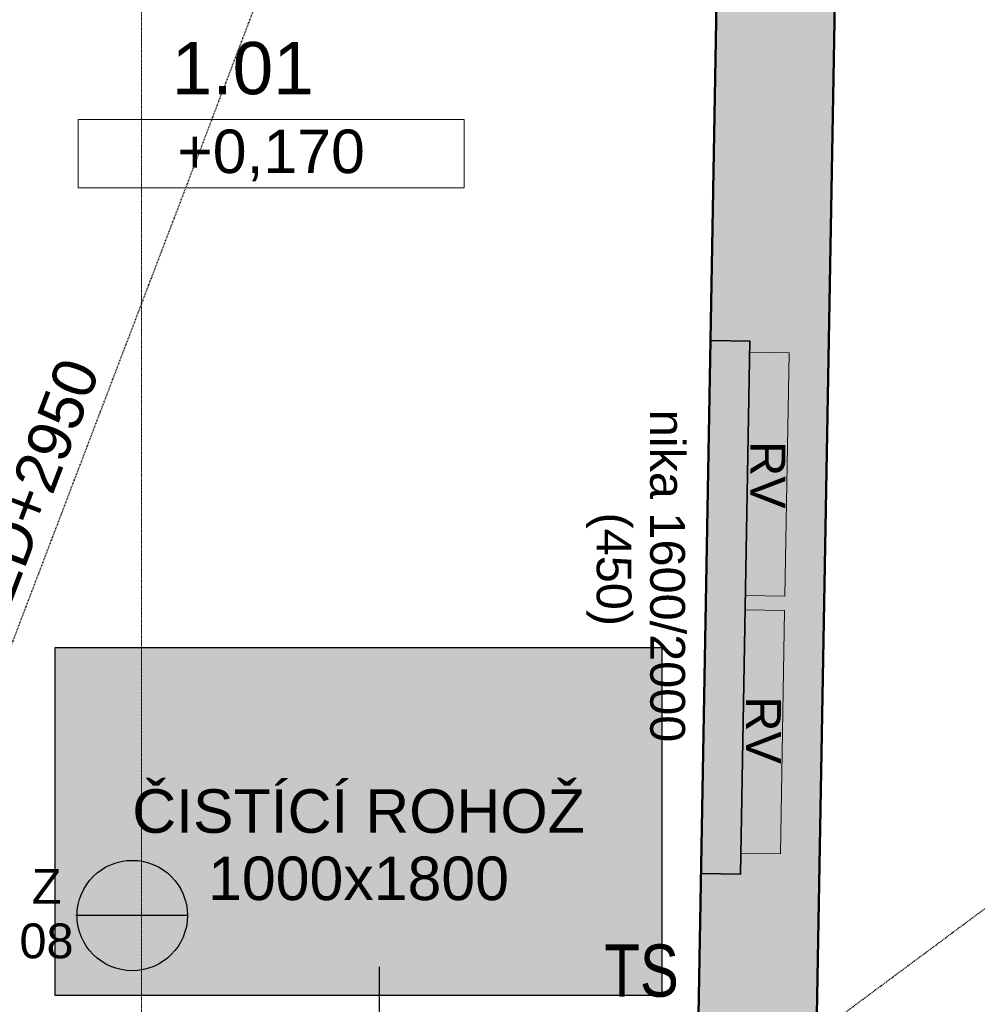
# Model space of a CAD drawing. Header units: millimetres. Extents: x -28017 to 3863, y -4271 to 20239.
# Tile 56 of 105: x -15200 to -12450, y 1095 to 3924. Entities that reach past the tile are written whole.
import ezdxf

# ---------------------------------------------------------------- set-up
doc = ezdxf.new("R2010")
doc.units = ezdxf.units.MM
doc.header["$MEASUREMENT"] = 0
doc.linetypes.add('Čerchovaná S', pattern=[3.5, 1.5, -0.85, 0.3, -0.85])
doc.linetypes.add('Čárkovaná M', pattern=[4.5, 2.5, -2])
for name, color, linetype in [('5._POHLED ZÁPADNÍ_2_Anotace - S', 7, 'Continuous'), ('5._POHLED ZÁPADNÍ_2_Anotace - SP', 7, 'Continuous'), ('5._POHLED ZÁPADNÍ_2_Konstrukce - nenosné', 7, 'Continuous'), ('5._POHLED ZÁPADNÍ_2_Konstrukce - nosné', 7, 'Continuous'), ('5._POHLED ZÁPADNÍ_2_Nové_Anotace - S', 7, 'Continuous'), ('5._POHLED ZÁPADNÍ_2_Nové_Konstrukce - nosné', 7, 'Continuous'), ('5._POHLED ZÁPADNÍ_2_Nové_Otvory – Značky dveří', 7, 'Continuous'), ('5._POHLED ZÁPADNÍ_2_Nové_Popis', 7, 'Continuous'), ('5._POHLED ZÁPADNÍ_2_Nové_Výplně - Povrchové', 7, 'Continuous'), ('5._POHLED ZÁPADNÍ_2_PBŘ', 7, 'Continuous'), ('5._POHLED ZÁPADNÍ_2_Situace - terén', 7, 'Continuous'), ('5._POHLED ZÁPADNÍ_2_Výplně – Řezové', 7, 'Continuous'), ('5._POHLED ZÁPADNÍ_2_Značky - řezy', 7, 'Continuous'), ('5._POHLED ZÁPADNÍ_2_Zóny', 7, 'Continuous')]:
    doc.layers.add(name, color=color, linetype=linetype)
doc.styles.add('GENEROVANÝ_STYL_1', font='txt')

msp = doc.modelspace()

# ---------------------------------------------------------------- hatches: boundary and pattern name
at = {"layer": '5._POHLED ZÁPADNÍ_2_Nové_Výplně - Povrchové', "linetype": 'Continuous', "lineweight": 0, "true_color": 0xfee9e9}
msp.add_hatch(color=7, dxfattribs=at).paths.add_polyline_path([(-13355.6, 1120.5), (-13355.6, 2120.5), (-15098.4, 2120.5), (-15098.4, 1120.5)])
at = {"layer": '5._POHLED ZÁPADNÍ_2_Výplně – Řezové', "linetype": 'Continuous', "lineweight": 13}
msp.add_hatch(color=254, dxfattribs=at).paths.add_polyline_path([(-12794.2, 7636.4), (-13134.2, 7636.3), (-13251.8, 1010.5), (-12911.7, 1010.6)])

# ---------------------------------------------------------------- linework, layer by layer
at = {"layer": '5._POHLED ZÁPADNÍ_2_Anotace - SP', "color": 154, "linetype": 'Continuous', "lineweight": 13}
for p, q in [((-13924, 3637.2), (-15032.3, 3637.2)), ((-15032.3, 3637.2), (-15032.3, 3440.8)), ((-13924, 3440.8), (-13924, 3637.2)), ((-15032.3, 3440.8), (-13924, 3440.8))]:
    msp.add_line(p, q, dxfattribs=at)
at = {"layer": '5._POHLED ZÁPADNÍ_2_Konstrukce - nenosné', "color": 1, "linetype": 'Continuous', "lineweight": 25}
msp.add_line((-14718.3, 1350.3), (-15038.8, 1350.3), dxfattribs=at)
at = {"layer": '5._POHLED ZÁPADNÍ_2_Konstrukce - nosné', "color": 7, "linetype": 'Continuous', "lineweight": 50, "flags": 128}
for points in [[(-13134.2, 7636.3), (-13251.8, 1010.5)], [(-12911.7, 1010.6), (-12794.2, 7636.4)]]:
    msp.add_lwpolyline(points, dxfattribs=at)
at = {"layer": '5._POHLED ZÁPADNÍ_2_Nové_Anotace - S', "color": 1, "linetype": 'Čárkovaná M', "lineweight": 25}
for p, q in [((-15649.8, 1009.8), (-13134.6, 7607)), ((-12911.7, 1010.6), (-7245.8, 5223.3))]:
    msp.add_line(p, q, dxfattribs=at)
at = {"layer": '5._POHLED ZÁPADNÍ_2_Nové_Konstrukce - nosné', "color": 1, "linetype": 'Continuous', "lineweight": 25, "flags": 128}
msp.add_lwpolyline([(-13355.6, 1120.5), (-15098.4, 1120.5), (-15098.4, 2120.5), (-13355.6, 2120.5)], close=True, dxfattribs=at)
at = {"layer": '5._POHLED ZÁPADNÍ_2_Nové_Otvory – Značky dveří', "color": 1, "linetype": 'Continuous', "lineweight": 25}
msp.add_line((-14166.1, -49.7), (-14166.4, 1202.9), dxfattribs=at)
at = {"layer": '5._POHLED ZÁPADNÍ_2_Nové_Popis', "color": 1, "linetype": 'Continuous', "lineweight": 25}
msp.add_circle((-14876.9, 1350.3), 158.6, dxfattribs=at)
at = {"layer": '5._POHLED ZÁPADNÍ_2_Situace - terén', "color": 7, "linetype": 'Continuous', "lineweight": 35, "flags": 128}
msp.add_lwpolyline([(-13243.2, 1471.1), (-13129.9, 1469.1), (-13103.1, 3000.7), (-13216.4, 3002.7)], close=True, dxfattribs=at)
at = {"layer": '5._POHLED ZÁPADNÍ_2_Situace - terén', "color": 7, "linetype": 'Continuous', "lineweight": 18, "flags": 128}
for points in [[(-13115.9, 2269.7), (-13002.6, 2267.7), (-12990.3, 2966.5), (-13103.6, 2968.5)], [(-13128.8, 1529.9), (-13015.5, 1527.9), (-13003.3, 2226.7), (-13116.6, 2228.7)]]:
    msp.add_lwpolyline(points, close=True, dxfattribs=at)
at = {"layer": '5._POHLED ZÁPADNÍ_2_Značky - řezy', "color": 154, "linetype": 'Čerchovaná S', "lineweight": 13}
msp.add_line((-14850.1, 19646), (-14850.1, -411.8), dxfattribs=at)

# ---------------------------------------------------------------- texts
at = {"layer": '5._POHLED ZÁPADNÍ_2_Anotace - S', "color": 7, "linetype": 'Continuous', "lineweight": 20, "insert": (-13573.4, 2842.1), "char_height": 100, "attachment_point": 7, "rotation": 270.0169, "line_spacing_factor": 0.92221, "style": 'GENEROVANÝ_STYL_1'}
msp.add_mtext('\\A1;{\\pql;\\fArial|b0|i0|c238|p38; nika \\fArial|b0|i0|c238|p38;1600/2000\\P\\pqc;\\fArial|b0|i0|c238|p38;(450)}', dxfattribs=at)
at = {"layer": '5._POHLED ZÁPADNÍ_2_Anotace - S', "color": 7, "linetype": 'Continuous', "lineweight": 18, "char_height": 100, "attachment_point": 8, "rotation": 270.0169, "style": 'GENEROVANÝ_STYL_1'}
for insert in [(-13101.4, 2616.2), (-13114.1, 1882.8)]:
    msp.add_mtext('\\A1;{\\pqc;\\fArial|b0|i0|c238|p38;RV}', dxfattribs=dict(at, insert=insert))
at = {"layer": '5._POHLED ZÁPADNÍ_2_Anotace - S', "color": 1, "linetype": 'Continuous', "lineweight": 25, "style": 'GENEROVANÝ_STYL_1'}
for s, insert, char_height, attachment_point, line_spacing_factor in [('\\A1;{\\pqc;\\fArial|b0|i0|c238|p38;ČISTÍCÍ ROHOŽ\\P\\pqc;\\fArial|b0|i0|c238|p38;10\\fArial|b0|i0|c238|p38;00x1800}', (-14227, 1392.9), 125, 8, 0.927795), ('\\A1;{\\pqc;\\fArial|b0|i0|c238|p38;Z\\P\\pqc;\\fArial|b0|i0|c238|p38;0\\fArial|b0|i0|c238|p38;8}', (-15123.1, 1355.2), 100, 5, 0.940294)]:
    msp.add_mtext(s, dxfattribs=dict(at, insert=insert, char_height=char_height, attachment_point=attachment_point, line_spacing_factor=line_spacing_factor))
at = {"layer": '5._POHLED ZÁPADNÍ_2_Anotace - SP', "color": 154, "linetype": 'Continuous', "lineweight": 13, "insert": (-14478.2, 3534), "char_height": 125, "attachment_point": 5, "style": 'GENEROVANÝ_STYL_1'}
msp.add_mtext('\\A1;{\\pqc;\\fArial|b0|i0|c238|p38;+0,170}', dxfattribs=at)
at = {"layer": '5._POHLED ZÁPADNÍ_2_Anotace - SP', "color": 1, "linetype": 'Continuous', "lineweight": 25, "insert": (-15501.2, 1692.5), "char_height": 125, "attachment_point": 4, "rotation": 69.1308, "style": 'GENEROVANÝ_STYL_1'}
msp.add_mtext('\\A1;{\\pql;\\fArial|b0|i0|c238|p38;PODHLED+2\\fArial|b0|i0|c238|p38;9\\fArial|b0|i0|c238|p38;50}', dxfattribs=at)
at = {"layer": '5._POHLED ZÁPADNÍ_2_PBŘ', "color": 1, "linetype": 'Continuous', "lineweight": 25, "insert": (-13521.3, 1115.1), "char_height": 150, "attachment_point": 7, "style": 'GENEROVANÝ_STYL_1'}
msp.add_mtext('\\A1;{\\W0.800000x;\\pql;\\fArial|b0|i0|c238|p38;TS}', dxfattribs=at)
at = {"layer": '5._POHLED ZÁPADNÍ_2_Zóny', "color": 1, "linetype": 'Continuous', "lineweight": 25, "insert": (-14559.5, 3859.8), "char_height": 150, "attachment_point": 2, "style": 'GENEROVANÝ_STYL_1'}
msp.add_mtext('\\A1;{\\pqc;\\pt0;\\fArial|b0|i0|c238|p38;1.01}', dxfattribs=at)

doc.saveas('drawing.dxf')
